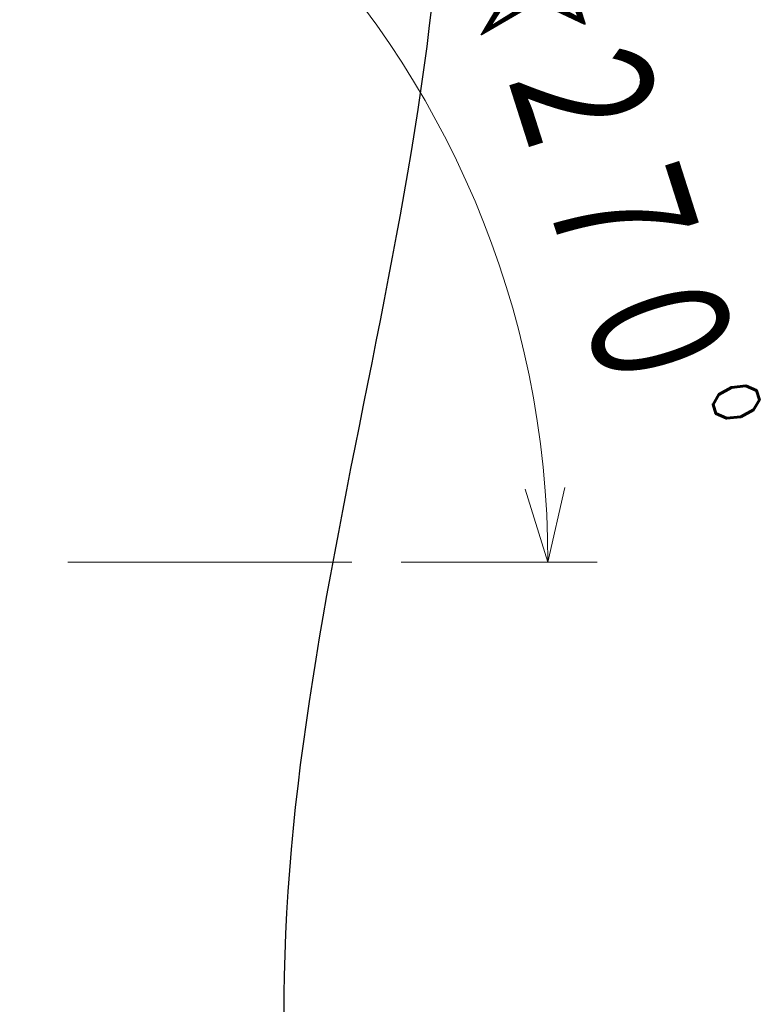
# Model space of a CAD drawing. Header units: millimetres. Extents: x 0 to 1300, y 0 to 891.
# Tile 33 of 132: x 628 to 673, y 276 to 336. Entities that reach past the tile are written whole.
import ezdxf

# ---------------------------------------------------------------- set-up
doc = ezdxf.new("R2010")
doc.units = ezdxf.units.MM
doc.header["$LTSCALE"] = 0.545669
doc.linetypes.add('CENTER', pattern=[50.8, 31.75, -6.35, 6.35, -6.35])
doc.layers.add('NoLayerName_001', color=7, linetype='Continuous')
doc.styles.get("Standard").update_dxf_attribs({"font": 'txt', "bigfont": 'extfont2'})

# ---------------------------------------------------------------- blocks, each defined once
blk = doc.blocks.new('DIM_0002')
at = {"color": 3, "linetype": 'Continuous', "lineweight": 13}
for points in [[(114.15, 64.106), (113.124, 59.562), (111.74, 64.01)], [(104.169, 59.562), (113.124, 59.562), (116.124, 59.562)]]:
    blk.add_lwpolyline(points, dxfattribs=at)
blk.add_arc((56.562, 59.562), 56.562, 0, 270, dxfattribs=at)
at = {"color": 3, "linetype": 'Continuous', "lineweight": 13, "width": 0.716167}
blk.add_text('☆２７０%%d', height=9.6, rotation=287.70276, dxfattribs=at).set_placement((107.032, 97.322))

msp = doc.modelspace()

# ---------------------------------------------------------------- linework, layer by layer
at = {"layer": 'NoLayerName_001', "color": 4, "linetype": 'CENTER', "lineweight": 13}
msp.add_line((648.1118, 303.2238), (536.5047, 303.2238), dxfattribs=at)
at = {"layer": 'NoLayerName_001', "color": 7, "linetype": 'Continuous', "lineweight": 25}
msp.add_open_spline([(642.8889, 396.3693), (646.2648, 384.2663), (662.3639, 346.0297), (634.3707, 282.4495), (651.1606, 233.3501), (654.7491, 211.0349)], degree=3, knots=[0, 0, 0, 0, 37.6947766, 120.2702915, 188.0758482, 188.0758482, 188.0758482, 188.0758482], dxfattribs=at)
msp.add_open_spline([(642.8889, 396.3693), (646.2648, 384.2663), (662.3639, 346.0297), (634.3707, 282.4495), (651.1606, 233.3501), (654.7491, 211.0349)], degree=3, knots=[0, 0, 0, 0, 37.6947766, 120.2702915, 188.0758482, 188.0758482, 188.0758482, 188.0758482], dxfattribs=at)

# ---------------------------------------------------------------- block references
at = {"layer": 'NoLayerName_001', "color": 3, "linetype": 'Continuous', "lineweight": 13}
msp.add_blockref('DIM_0002', (546.9427, 243.6618), dxfattribs=at)

doc.saveas('drawing.dxf')
